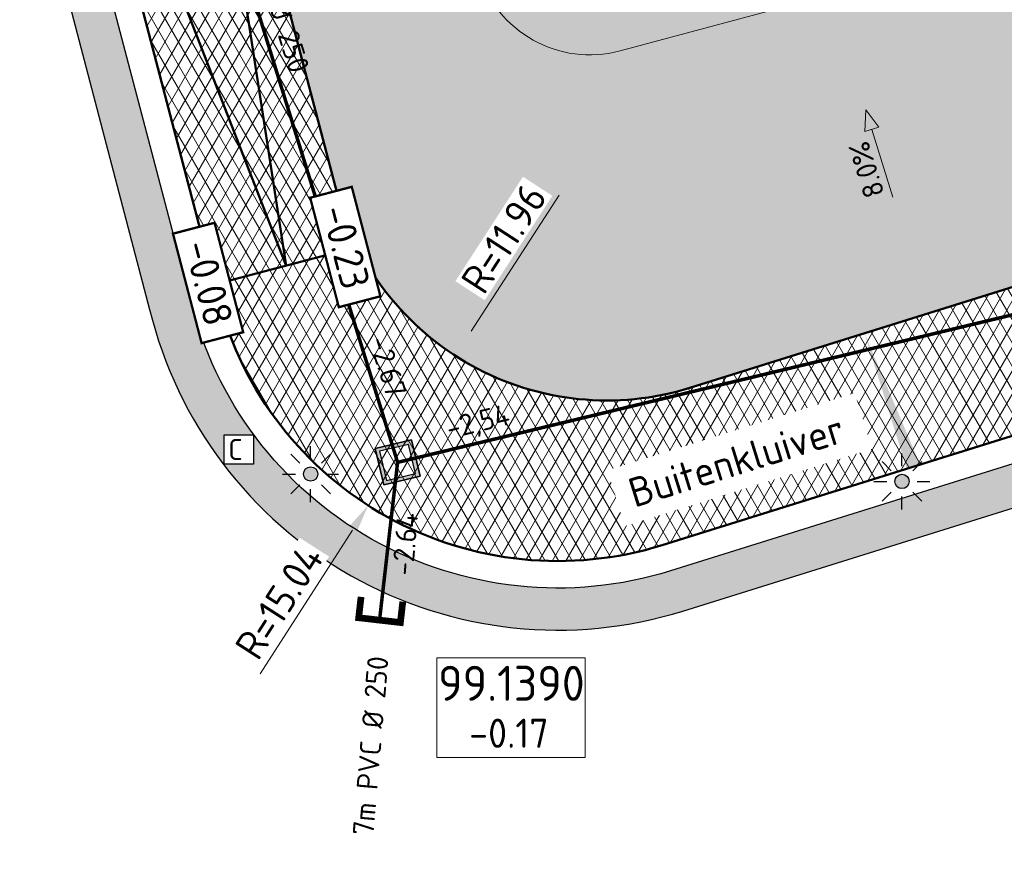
# Model space of a CAD drawing. Header units: metres. Extents: x 240159 to 241664, y 578380 to 583939.
# Tile 27 of 71: x 240471 to 240513, y 583810 to 583846. Entities that reach past the tile are written whole.
import ezdxf
from ezdxf.enums import TextEntityAlignment as Align
from ezdxf.lldxf.tags import DXFTag

# ---------------------------------------------------------------- set-up
doc = ezdxf.new("R2010")
doc.units = ezdxf.units.M
doc.set_wipeout_variables(frame=1)
for name, color, linetype, lineweight in [('B-WE-RI-PERSLEIDING-G', 210, 'RI-PERS', 18), ('N-AL-HOOGTELABEL-S', 7, 'Continuous', 13), ('N-GV-GR-BOLLEN-A', 92, 'Continuous', 9), ('N-WE-GW-WATERGANG_DEMPEN-A', 152, 'Continuous', 18), ('N-WE-IE-MEUBILAIR_WEGMEUBILAIR_LICHTMAST_MET_PASTEGEL-S', 7, 'Continuous', 25), ('N-WE-KL-TRACE_WENSTRACE-A', 7, 'Continuous', 25), ('N-WE-RI-BOB-T', 7, 'Continuous', 13), ('N-WE-RI-MATERIAAL_DIAMETER_LENGTE-T', 7, 'Continuous', 13), ('N-WE-RI-STROOMRICHTING-S', 7, 'Continuous', 13), ('N-WE-VH-KANTVERHARDING-GD', 4, 'Continuous', 50), ('N-WE-VH-VERHARDING_ASFALT_DEKLAAG-A', 252, 'Continuous', 18), ('N-WE-VH-VERKANTING-S', 7, 'Continuous', 25), ('X-XX-AL-HELLING-CENTRUM-SD', 7, 'Continuous', 15), ('X-XX-AL-REFERENTIE-M', 7, 'Continuous', 18), ('X-XX-AL-VERWIJZING-T25', 7, 'Continuous', 25)]:
    doc.layers.add(name, color=color, linetype=linetype, lineweight=lineweight)
for name, color, linetype, lineweight, true_color in [('N-WE-RI-VWA_LEIDINGINFO-S', 20, 'Continuous', 13, 0xff3f00), ('N-WE-RI-VWA_PUTNUMMER-S', 20, 'Continuous', 13, 0xff3f00), ('N-WE-RI-VWA_RIOOLPUT-S', 20, 'Continuous', 13, 0xff3f00), ('N-WE-RI-VWA_TRANSPORTLEIDING_BETON_500-G', 20, 'Continuous', 20, 0xff3f00), ('X-XX-AL-VERWIJZING-NUTS_C-T18', 7, 'Continuous', 25, 0x01fe01)]:
    doc.layers.add(name, color=color, linetype=linetype, lineweight=lineweight, true_color=true_color)
doc.styles.add('NLCS-ISO', font='NLCS-ISO.ttf')
doc.styles.add('NLCS-ISO-ANNOTATIEF-T25', font='NLCS-ISO.ttf', dxfattribs={"height": 2.5})
doc.styles.add('NLCS-ISO-M1000-T25', font='NLCS-ISO.ttf', dxfattribs={"height": 2.5})
tags = doc.linetypes.add('RI-PERS', pattern='A,7,-2,["P",Standard,S=1.8,R=0,X=-0.5,Y=-0.9],-2,7,-2,[102,NLCS.SHX,S=1,R=180,X=0,Y=0],-2', length=22).pattern_tags.tags
tags[6] = DXFTag(74, 10)
doc.dimstyles.new('NLCS-ANNOTATIEF-T25-PIJL_L2_H1', dxfattribs={"dimtxt": 2.5, "dimasz": 2.5, "dimexe": 2, "dimexo": 2, "dimgap": 0.7, "dimtad": 1, "dimzin": 0, "dimdsep": 46, "dimtxsty": 'NLCS-ISO-ANNOTATIEF-T25', "dimcen": 0, "dimdle": 2, "dimclrd": 256, "dimclre": 256, "dimclrt": 256, "dimadec": 1, "dimazin": 0, "dimtfac": 1, "dimtdec": 3, "dimtofl": 0, "dimtmove": 0, "dimatfit": 3, "dimfxl": 2, "dimfxlon": 1, "dimtfillclr": 256, "dimtolj": 1, "dimtzin": 0, "dimlwd": -1, "dimlwe": -1, "dimarcsym": 0})
pattern_1 = [(59.99999999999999, (0, 0), (-0.4330127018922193, 0.2500000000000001), []), (120, (0, 0), (-0.4330127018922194, -0.2499999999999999), [])]

# ---------------------------------------------------------------- blocks, each defined once
blk = doc.blocks.new('*U28')
blk.add_solid([(4.999999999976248, 0.6000000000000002), (4.999999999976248, 1.480297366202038e-16), (-1.040000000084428, -7.342274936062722e-16)])
blk = doc.blocks.new('SAL-HOOGTELABEL_AANLEG-SO')
blk.add_wipeout([(-4.842599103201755, 1.7988380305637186), (4.851150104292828, 1.7988380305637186), (4.851150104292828, -1.8868584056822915), (-4.842599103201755, -1.8868584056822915)])
at = {"const_width": 0.2}
blk.add_lwpolyline([(-4.842599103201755, 1.798838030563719), (4.851150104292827, 1.798838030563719), (4.851150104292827, -1.886858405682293), (-4.842599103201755, -1.886858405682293)], close=True, dxfattribs=at)
at = {"style": 'NLCS-ISO'}
blk.add_attdef('HOOGTE', text='', height=2, dxfattribs=at).set_placement((0, 0), align=Align.MIDDLE_CENTER)
blk = doc.blocks.new('*U43')
at = {"lineweight": -3}
h = blk.add_hatch(color=256, dxfattribs=at)
h.dxf.hatch_style = 1
h.paths.add_polyline_path([(-2.411325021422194, 1.478341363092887), (-1.478341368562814, -2.41115774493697), (2.41119675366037, -1.478336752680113), (1.478336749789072, 2.411364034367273)])
h.paths.add_polyline_path([(1.182672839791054, 1.929095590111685), (1.929090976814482, -1.182633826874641), (-1.182638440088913, -1.929051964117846), (-1.929056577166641, 1.18267745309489)], flags=16)
at = {"lineweight": -3, "flags": 128}
for points in [[(-2.411364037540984, 1.478504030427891), (1.478336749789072, 2.411364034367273), (2.41119675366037, -1.478336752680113), (-1.478504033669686, -2.411196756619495)], [(2.411359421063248, -1.478297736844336), (1.478336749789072, 2.411364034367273), (-2.411325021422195, 1.478341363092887), (-1.478302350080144, -2.411320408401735)], [(1.929090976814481, -1.18263382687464), (1.182672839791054, 1.929095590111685), (-1.929056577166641, 1.18267745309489), (-1.182638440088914, -1.929051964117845)]]:
    blk.add_lwpolyline(points, close=True, dxfattribs=at)
blk = doc.blocks.new('SRI-PUTNUMMER-SO')
blk.add_wipeout([(-18.26290233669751, 4.251051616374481), (-5.557298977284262, 4.251051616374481), (-5.557298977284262, -4.288829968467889), (-18.26290233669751, -4.288829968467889)])
blk.add_lwpolyline([(-18.26290233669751, 4.251051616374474), (-5.557298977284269, 4.251051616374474), (-5.557298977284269, -4.28882996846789), (-18.26290233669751, -4.28882996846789)], close=True)
at = {"ltscale": 0.1, "style": 'NLCS-ISO'}
blk.add_attdef('PUTNR', text='', height=3.5, dxfattribs=at).set_placement((-11.88078932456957, 2.058605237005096), align=Align.MIDDLE_CENTER)
blk.add_attdef('PUTHGT_001', (-15.75578932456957, -3.469912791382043), '', height=2.5, dxfattribs=at)
blk = doc.blocks.new('*U98')
at = {"color": 0}
blk.add_line((-0.3729867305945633, 1.203528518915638), (0.3729867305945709, -1.203528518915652), dxfattribs=at)
at = {"layer": 'N-WE-RI-STROOMRICHTING-S', "color": 0}
blk.add_solid([(-0.3729867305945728, 1.203528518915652), (-0.2287775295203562, -1.390021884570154), (0.9747509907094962, -1.017035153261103)], dxfattribs=at)
at = {"layer": 'N-WE-RI-BOB-T', "color": 0, "style": 'NLCS-ISO'}
for tag, height, rotation, p in [('BOB_LINKS', 1.799999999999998, 287.2187839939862, (-11.84895951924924, 32.73428188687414)), ('BOB_RECHTS', 1.799999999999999, 287.2187839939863, (11.7716115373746, -32.48470061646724))]:
    blk.add_attdef(tag, text='', height=height, rotation=rotation, dxfattribs=at).set_placement(p, align=Align.MIDDLE_CENTER)
at = {"layer": 'N-WE-RI-MATERIAAL_DIAMETER_LENGTE-T', "color": 0, "style": 'NLCS-ISO'}
blk.add_attdef('RIOOLINFO_001', (-2.523372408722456, 11.56118475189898), '', height=1.799999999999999, rotation=287.2187839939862, dxfattribs=at)
blk = doc.blocks.new('*U103')
at = {"layer": 'N-WE-RI-BOB-T', "color": 0, "style": 'NLCS-ISO'}
for tag, height, p in [('BOB_RECHTS', 1.799999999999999, (54.98222136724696, 14.86120600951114)), ('BOB_LINKS', 1.799999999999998, (-55.99564004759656, -11.75620786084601))]:
    blk.add_attdef(tag, text='', height=height, rotation=13.48730100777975, dxfattribs=at).set_placement(p, align=Align.MIDDLE_CENTER)
at = {"layer": 'N-WE-RI-MATERIAAL_DIAMETER_LENGTE-T', "color": 0, "style": 'NLCS-ISO'}
blk.add_attdef('RIOOLINFO_001', (-11.70089781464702, -1.765613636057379), '', height=1.799999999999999, rotation=13.48730100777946, dxfattribs=at)
blk = doc.blocks.new('N-SIE-WEG_LICHTMAST_SPOT-SO')
h = blk.add_hatch(color=256)
edge = h.paths.add_edge_path()
edge.add_arc((0, 0), 0.7698654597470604, 0, 360)
for p, q in [((-2.121320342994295, 2.121320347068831), (-1.148881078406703, 1.148881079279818)), ((-8.731149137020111e-10, 1.624763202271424), (-2.91038304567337e-10, 3.000000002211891)), ((1.148881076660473, 1.148881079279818), (2.121320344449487, 2.121320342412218)), ((-3.000000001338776, 4.656612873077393e-09), (-1.624763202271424, 2.328306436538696e-09)), ((1.624763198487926, -1.746229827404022e-09), (2.99999999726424, -1.164153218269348e-09)), ((-2.121320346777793, -2.121320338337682), (-1.148881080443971, -1.148881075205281)), ((-3.783497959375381e-09, -2.999999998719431), (-2.91038304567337e-09, -1.624763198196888)), ((1.148881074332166, -1.148881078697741), (2.12132034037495, -2.121320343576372))]:
    blk.add_line(p, q)
blk.add_circle((0, 0), 0.7698654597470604)
at = {"style": 'NLCS-ISO'}
blk.add_attdef('TYPE', text='', height=1.8, dxfattribs=at).set_placement((-2.91038304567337e-10, 3.000000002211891), align=Align.BOTTOM_CENTER)
blk = doc.blocks.new('N_lichtmast')
blk.add_blockref('N-SIE-WEG_LICHTMAST_SPOT-SO', (0, 0))
blk = doc.blocks.new('*D120')
at = {"layer": 'Defpoints', "color": 0, "transparency": 16777216}
for p in [(240493.6145333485, 583837.7927624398), (240485.4911681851, 583825.1352501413)]:
    blk.add_point(p, dxfattribs=at)
at = {"layer": 'X-XX-AL-REFERENTIE-M', "transparency": 16777216}
blk.add_line((240480.8596625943, 583817.9186178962), (240484.8160215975, 583824.0832629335), dxfattribs=at)
blk.add_solid([(240484.6406903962, 583824.1957873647), (240484.9913527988, 583823.9707385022), (240485.4911681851, 583825.1352501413)], dxfattribs=at)
at = {"layer": 'X-XX-AL-REFERENTIE-M', "transparency": 16777216, "insert": (240481.6797187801, 583821.0015611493), "char_height": 1.25, "attachment_point": 5, "rotation": 57.308377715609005, "style": 'NLCS-ISO-ANNOTATIEF-T25', "bg_fill": 3, "box_fill_scale": 1.1, "bg_fill_color": 256, "bg_fill_true_color": 13158600, "bg_fill_transparency": 0}
blk.add_mtext('\\A1;R=15.04', dxfattribs=at)
blk = doc.blocks.new('*D135')
at = {"layer": 'Defpoints', "color": 0, "transparency": 16777216}
for p in [(240495.7181719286, 583841.5928032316), (240489.2209296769, 583831.5515163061)]:
    blk.add_point(p, dxfattribs=at)
at = {"layer": 'X-XX-AL-REFERENTIE-M', "transparency": 16777216}
blk.add_line((240493.6755606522, 583838.4360106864), (240489.8999892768, 583832.6009819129), dxfattribs=at)
blk.add_solid([(240489.7250783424, 583832.7141585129), (240490.0749002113, 583832.487805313), (240489.2209296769, 583831.5515163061)], dxfattribs=at)
at = {"layer": 'X-XX-AL-REFERENTIE-M', "transparency": 16777216, "insert": (240491.3087215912, 583836.5728955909), "char_height": 1.25, "attachment_point": 5, "rotation": 57.09500263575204, "style": 'NLCS-ISO-ANNOTATIEF-T25', "bg_fill": 3, "box_fill_scale": 1.1, "bg_fill_color": 256, "bg_fill_true_color": 13158600, "bg_fill_transparency": 0}
blk.add_mtext('\\A1;R=11.96', dxfattribs=at)
blk = doc.blocks.new('*U272')
at = {"ltscale": 0.25, "const_width": 0.576, "flags": 128}
blk.add_lwpolyline([(-1.99341050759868, -1.583137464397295), (-0.2051350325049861, -1.78827280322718), (0.2051350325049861, 1.78827280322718), (-1.583135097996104, 1.993407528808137)], dxfattribs=at)
blk = doc.blocks.new('*U286')
at = {"layer": 'N-WE-RI-BOB-T', "color": 0, "style": 'NLCS-ISO'}
for tag, height, rotation, p in [('BOB_LINKS', 1.799999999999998, 85.15157649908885, (-1.598469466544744, 0.415447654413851)), ('BOB_RECHTS', 1.799999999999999, 85.1515764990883, (1.576385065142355, -0.6758047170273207))]:
    blk.add_attdef(tag, text='', height=height, rotation=rotation, dxfattribs=at).set_placement(p, align=Align.MIDDLE_CENTER)
at = {"layer": 'N-WE-RI-MATERIAAL_DIAMETER_LENGTE-T', "color": 0, "style": 'NLCS-ISO'}
blk.add_attdef('RIOOLINFO_001', (-1.467995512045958, -29.72965605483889), '', height=1.799999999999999, rotation=85.15157649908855, dxfattribs=at)
blk = doc.blocks.new('*U303')
blk.add_lwpolyline([(7.890910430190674, 1.282961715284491), (6.152649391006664, 0.6533353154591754), (6.152649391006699, 1.91258811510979)], close=True)
blk.add_lwpolyline([(0.07806488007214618, 1.282961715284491), (6.152649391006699, 1.282961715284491)])
at = {"style": 'NLCS-ISO'}
blk.add_attdef('AFSCHOT', text='', height=1.8, dxfattribs=at).set_placement((2.978959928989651, 1.86719749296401), align=Align.CENTER)

msp = doc.modelspace()

# ---------------------------------------------------------------- hatches: boundary and pattern name
at = {"layer": 'N-GV-GR-BOLLEN-A'}
h = msp.add_hatch(dxfattribs=at)
h.set_pattern_fill('AGR-BOLLEN', color=256, scale=0.5, pattern_type=2)
h.set_pattern_definition([(45, (0, 0), (-0.8749916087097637, 0.8749916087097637), [0.3, -0.937425]), (135, (0, 0), (-0.8749916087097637, -0.8749916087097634), [0.3, -0.937425])])
h.paths.add_polyline_path([(240698.5607280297, 583869.4909038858), (240706.704086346, 583869.4909038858, 0.3479927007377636), (240718.3457067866, 583878.7096863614), (240722.6087512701, 583896.8143224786, -0.04518804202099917), (240723.3806846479, 583899.1315238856), (240713.7566353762, 583901.93373512), (240709.3471032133, 583886.7894254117), (240641.6540376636, 583886.6535757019), (240492.5214330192, 583847.1556580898), (240489.0089805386, 583858.8285623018), (240478.8253488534, 583858.8285623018), (240484.1505438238, 583838.5544516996, 0.4277223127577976), (240499.2840969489, 583830.1767715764), (240571.3131764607, 583852.6758592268, -0.07583446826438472), (240602.9294548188, 583857.4988026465), (240629.1282455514, 583857.4988026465, 0.0772330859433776), (240659.0067744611, 583862.1417193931), (240666.3819833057, 583864.4905495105, -0.07723308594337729)])
at = {"layer": 'N-WE-KL-TRACE_WENSTRACE-A', "transparency": 33554559}
h = msp.add_hatch(dxfattribs=at)
h.set_pattern_fill('AKL-TRACE', color=256, scale=0.5, pattern_type=2)
h.set_pattern_definition([(45, (0, 0), (-0.5303300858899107, 0.5303300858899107), [0.5]), (135, (0, 0), (-0.5303300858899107, -0.5303300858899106), [0.5])])
edge = h.paths.add_edge_path()
edge.add_arc((240629.1282334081, 583955.9588370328), 107.5000364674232, 289.3990242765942, 289.5386257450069)
edge.add_line((240665.0807887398, 583854.6490566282), (240670.5834224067, 583856.3286211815))
edge.add_arc((240698.5607280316, 583763.4509038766), 97.00000000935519, 94.72553101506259, 106.76373627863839, ccw=False)
edge.add_line((240690.5696156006, 583860.1211791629), (240692.7744952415, 583860.2781702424))
edge.add_arc((240698.560728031, 583763.4509038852), 97.00000000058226, 90, 93.41983142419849, ccw=False)
edge.add_line((240698.560728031, 583860.4509038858), (240709.0797304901, 583860.4509038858))
edge.add_arc((240709.0797304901, 583878.4509038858), 18, 270, 346.7500942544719)
edge.add_line((240726.6005639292, 583874.3253256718), (240734.155674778, 583906.4109708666))
edge.add_line((240734.155674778, 583906.4109708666), (240732.3064476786, 583906.4109708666))
edge.add_line((240732.3064476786, 583906.4109708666), (240724.8484805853, 583874.7378834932))
edge.add_arc((240709.0797304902, 583878.4509038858), 16.19999999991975, 269.99999999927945, 346.7500942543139, ccw=False)
edge.add_line((240709.07973049, 583862.2509038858), (240698.5607280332, 583862.2509038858))
edge.add_arc((240698.5607280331, 583763.4509038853), 98.80000000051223, 89.99999999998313, 93.42580583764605)
edge.add_line((240692.6568380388, 583862.0743497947), (240690.4315941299, 583861.9159087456))
edge.add_arc((240698.5607280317, 583763.4509038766), 98.80000000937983, 94.71955660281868, 106.7656578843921)
edge.add_line((240670.061083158, 583858.0511694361), (240664.5166056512, 583856.3588329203))
edge.add_arc((240629.128233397, 583955.9588370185), 105.7000364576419, 289.39902428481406, 289.5603765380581, ccw=False)
edge.add_arc((240629.1282455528, 583955.9588026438), 105.6999999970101, 279.86087344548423, 289.3990242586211, ccw=False)
edge.add_line((240647.2300408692, 583851.8203611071), (240645.0554701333, 583851.4656759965))
edge.add_arc((240629.1282455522, 583955.9588026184), 105.6999999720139, 269.9999999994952, 278.66652673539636, ccw=False)
edge.add_line((240629.1282455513, 583850.2588026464), (240602.9294548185, 583850.2588026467))
edge.add_arc((240602.9294548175, 583751.4588026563), 98.7999999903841, 89.99999999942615, 107.3467777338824)
edge.add_line((240573.4718133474, 583845.7651511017), (240498.4446306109, 583822.329572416))
edge.add_arc((240493.6171972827, 583837.8014518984), 16.2075034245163, 193.6677857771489, 287.3286201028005, ccw=False)
edge.add_line((240477.8686558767, 583833.9717507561), (240470.0504112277, 583863.7374133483))
edge.add_line((240470.0504112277, 583863.7374133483), (240468.1893885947, 583863.7372875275))
edge.add_line((240468.1893885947, 583863.7372875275), (240476.1236513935, 583833.5299200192))
edge.add_arc((240493.6169728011, 583837.8010529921), 18.00718941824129, 193.7207762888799, 287.3314950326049)
edge.add_line((240498.9813082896, 583820.6114405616), (240574.0084910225, 583844.0470192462))
edge.add_arc((240602.9294548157, 583751.4588026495), 96.99999999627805, 90.00000000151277, 107.34677773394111, ccw=False)
edge.add_line((240602.9294548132, 583848.4588026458), (240629.1282455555, 583848.4588026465))
edge.add_arc((240629.1282455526, 583955.9588026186), 107.4999999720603, 270.0000000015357, 278.6715474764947)
edge.add_line((240645.33601251, 583849.6876480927), (240647.5290213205, 583850.0453405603))
edge.add_arc((240629.1282455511, 583955.9588026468), 107.500000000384, 279.8558527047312, 289.399024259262)
at = {"layer": 'N-WE-VH-VERHARDING_ASFALT_DEKLAAG-A'}
h = msp.add_hatch(dxfattribs=at)
h.set_pattern_fill('AVH-ASFALT', color=256, scale=0.5, pattern_type=2)
h.set_pattern_definition(pattern_1)
edge = h.paths.add_edge_path()
edge.add_line((240486.3520386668, 583892.7721065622), (240405.7085296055, 583892.7721065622))
edge.add_arc((240405.7085296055, 583895.8121065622), 3.040000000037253, 190.7592107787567, 269.99999999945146, ccw=False)
edge.add_line((240402.7219715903, 583895.244593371), (240402.117300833, 583898.4266943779))
edge.add_line((240402.117300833, 583898.4266943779), (240398.560938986, 583897.7509056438))
edge.add_line((240398.560938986, 583897.7509056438), (240398.8353871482, 583896.3066125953))
edge.add_arc((240395.9222304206, 583895.7397534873), 2.96779570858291, -89.42628027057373, 11.011347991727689, ccw=False)
edge.add_line((240395.9519473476, 583892.7721065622), (240244.9939554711, 583892.7721065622))
edge.add_line((240244.9939554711, 583892.7721065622), (240244.9939554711, 583887.6921065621))
edge.add_line((240244.9939554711, 583887.6921065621), (240317.5539554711, 583887.6921065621))
edge.add_arc((240317.5539554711, 583875.652106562), 12.04000000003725, 0, 90, ccw=False)
edge.add_line((240329.5939554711, 583875.652106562), (240329.5939554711, 583865.4821065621))
edge.add_line((240329.5939554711, 583865.4821065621), (240329.5939554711, 583799.9821065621))
edge.add_arc((240326.6339554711, 583799.9821065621), 2.959999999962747, -83.33574492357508, 0, ccw=False)
edge.add_line((240326.9774667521, 583797.0421065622), (240325.9751846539, 583797.0421065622))
edge.add_line((240325.9751846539, 583797.0421065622), (240325.9751846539, 583794.4221065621))
edge.add_arc((240325.9773343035, 583791.4353718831), 2.986735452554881, -13.421607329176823, 90.04123761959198, ccw=False)
edge.add_line((240328.8824972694, 583790.7421065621), (240329.1339554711, 583792.7321065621))
edge.add_line((240329.1339554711, 583792.7321065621), (240335.1339554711, 583792.7321065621))
edge.add_arc((240343.1339554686, 583792.7321065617), 7.999999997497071, 179.9999999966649, 201.1720655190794)
edge.add_line((240335.6739554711, 583789.8427467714), (240335.6739554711, 583792.8618309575))
edge.add_arc((240338.2447597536, 583791.5247998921), 2.897703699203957, 89.05152292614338, 152.5218345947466, ccw=False)
edge.add_line((240338.2927262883, 583794.4221065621), (240338.2927262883, 583797.0421065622))
edge.add_line((240338.2927262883, 583797.0421065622), (240337.2904441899, 583797.0421065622))
edge.add_arc((240337.6339554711, 583799.9821065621), 2.959999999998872, 228.5350192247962, 263.33574491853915, ccw=False)
edge.add_line((240335.6739554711, 583797.7639992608), (240335.6739554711, 583878.652106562))
edge.add_arc((240343.7139554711, 583878.652106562), 8.040000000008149, 90, 180, ccw=False)
edge.add_line((240343.7139554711, 583886.6921065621), (240400.2335413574, 583886.6921065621))
edge.add_arc((240398.0421947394, 583884.7321065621), 2.939999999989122, 10.759210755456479, 41.81031489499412, ccw=False)
edge.add_line((240400.9305107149, 583885.280951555), (240401.1569230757, 583884.0894485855))
edge.add_line((240401.1569230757, 583884.0894485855), (240404.7123704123, 583884.7650635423))
edge.add_arc((240407.7121893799, 583884.7321065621), 3.000000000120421, 139.2066050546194, 179.3705553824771, ccw=False)
edge.add_line((240405.440978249, 583886.6921065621), (240455.9345118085, 583886.6921065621))
edge.add_arc((240455.9345118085, 583874.652106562), 12.04000000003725, 14.716872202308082, 90, ccw=False)
edge.add_line((240467.5795153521, 583877.7107815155), (240471.8532682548, 583861.4397267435))
edge.add_line((240471.8532682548, 583861.4397267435), (240477.7338016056, 583862.9843067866))
edge.add_line((240477.7338016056, 583862.9843067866), (240472.9041634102, 583881.3717310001))
edge.add_arc((240477.7788160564, 583882.652106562), 5.040000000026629, 90, 194.7168722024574, ccw=False)
edge.add_line((240477.7788160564, 583887.6921065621), (240486.3520386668, 583887.6921065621))
edge.add_line((240486.3520386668, 583887.6921065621), (240486.3520386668, 583892.7721065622))
h = msp.add_hatch(dxfattribs=at)
h.set_pattern_fill('AVH-ASFALT', color=256, scale=0.5, pattern_type=2)
h.set_pattern_definition(pattern_1)
h.paths.add_polyline_path([(240602.9294548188, 583857.4988026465, 0.07583446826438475), (240571.3131764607, 583852.6758592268), (240499.2840969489, 583830.1767715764, -0.3669679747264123), (240485.0372700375, 583836.211359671), (240478.9029551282, 583834.6001214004), (240479.0679483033, 583833.9719585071, 0.4277223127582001), (240498.0987742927, 583823.4368137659), (240573.1259543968, 583846.8723916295, -0.07583446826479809), (240602.9294548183, 583851.4188026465), (240629.1282455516, 583851.4188026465, 0.07723308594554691), (240660.8518024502, 583856.3484239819), (240668.2270301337, 583858.6972600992, -0.077233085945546), (240698.5607082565, 583863.4109038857), (240709.0797304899, 583863.4109038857, 0.2518324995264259), (240721.627176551, 583870.1585461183), (240715.9744503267, 583873.894320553, -0.225430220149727), (240706.704086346, 583869.4909038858), (240698.5607280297, 583869.4909038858, 0.0772330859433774), (240666.3819833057, 583864.4905495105), (240659.0067744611, 583862.1417193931, -0.07723308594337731), (240629.1282455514, 583857.4988026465)])
h = msp.add_hatch(dxfattribs=at)
h.set_pattern_fill('AVH-ASFALT_5', color=256, scale=0.5, pattern_type=2)
h.set_pattern_definition([(59.99999999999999, (240444.612449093, 583853.8878892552), (-0.8660254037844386, 0.5000000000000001), [0.57735, -0.57735]), (59.99999999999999, (240445.189799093, 583853.8878892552), (-0.8660254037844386, 0.5000000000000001), [0.57735, -0.57735]), (120, (240444.612449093, 583853.8878892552), (-0.8660254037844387, -0.4999999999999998), [0.5773499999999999, -0.5773499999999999]), (120, (240445.189799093, 583853.8878892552), (-0.8660254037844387, -0.4999999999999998), [0.5773499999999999, -0.5773499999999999])])
h.paths.add_polyline_path([(240471.619806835, 583862.3285623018), (240412.6005545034, 583862.3285623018, 0.1528197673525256), (240409.1801590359, 583861.2581560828), (240412.7719424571, 583842.3562702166, -0.4433102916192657), (240427.6995127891, 583858.8285623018), (240472.5391163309, 583858.8285623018)])
h.paths.add_polyline_path([(240509.5998031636, 583861.4785050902), (240509.4502476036, 583862.5023078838, -0.1377680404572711), (240503.7367572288, 583864.1591862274), (240491.636318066, 583862.3915724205, -0.03627903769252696), (240490.7690515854, 583862.3285623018), (240477.9060393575, 583862.3285623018), (240478.8253488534, 583858.8285623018), (240491.0233395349, 583858.8285623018, 0.03627903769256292), (240491.8906060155, 583858.8915724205)])
h.paths.add_polyline_path([(240416.2208129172, 583804.815201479), (240416.1158626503, 583805.367505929, -0.1767690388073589), (240413.5553077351, 583795.4065785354), (240411.4008857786, 583792.2678208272, -0.003777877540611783), (240411.8188139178, 583792.0081605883, 0.3109712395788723), (240415.1507736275, 583792.139809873, 0.1902833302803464), (240416.2836807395, 583793.9783239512, 0.09124316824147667)])
h.paths.add_polyline_path([(240412.286727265, 583787.373655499), (240412.7507096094, 583788.0496271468, 0.06439195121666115), (240412.2063940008, 583788.5715670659, 0.02302530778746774), (240409.9159231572, 583790.1043923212), (240408.1914752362, 583787.5920598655, -0.2854687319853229), (240400.4553945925, 583784.2010224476, -0.0994641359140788), (240409.5085208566, 583780.3224603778, 0.3022248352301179), (240410.1349224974, 583780.4584594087, 0.008391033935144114), (240410.751565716, 583781.2518404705, 0.003280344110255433), (240410.9853418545, 583781.567561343, -0.1928583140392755)])
h = msp.add_hatch(dxfattribs=at)
h.set_pattern_fill('AVH-ASFALT', color=256, scale=0.5, pattern_type=2)
h.set_pattern_definition(pattern_1)
h.paths.add_polyline_path([(240478.9029551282, 583834.6001214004), (240485.0372700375, 583836.211359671, -0.05251202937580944), (240484.1505438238, 583838.5544516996), (240477.7338016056, 583862.9843067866), (240471.8532682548, 583861.4397267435)])

# ---------------------------------------------------------------- linework, layer by layer
at = {"layer": 'B-WE-RI-PERSLEIDING-G', "flags": 128}
msp.add_lwpolyline([(240724.3690523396, 583904.9258795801), (240711.008, 583883.392), (240642.448, 583883.712), (240496.2901275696, 583844.6109937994, -0.4051965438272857), (240490.2100051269, 583848.0004130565), (240486.7578813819, 583859.4728272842, 0.3309755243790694), (240481.9699461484, 583863.032106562), (240412.2767960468, 583863.032106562, 0.4703469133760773), (240410.3119552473, 583860.6587426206), (240420.7595951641, 583805.6776721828, -0.02530356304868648), (240421.2376616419, 583802.2147896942), (240422.8379885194, 583794.8724098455, -0.1209199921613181), (240422.8131354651, 583793.9193144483, -0.06488674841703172), (240419.8658240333, 583786.876385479, 0.05020051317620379), (240416.3606662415, 583781.3099434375, -0.1240640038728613), (240413.7984034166, 583778.304840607)], format="xyb", dxfattribs=at)
at = {"layer": 'N-WE-KL-TRACE_WENSTRACE-A', "transparency": 33554559}
msp.add_lwpolyline([(240573.4718133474, 583845.7651511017), (240498.4446306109, 583822.329572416, -0.433053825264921), (240477.8686558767, 583833.9717507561), (240470.0504112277, 583863.7374133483), (240468.1893885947, 583863.7372875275), (240476.1236513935, 583833.5299200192, 0.432794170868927), (240498.9813082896, 583820.6114405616), (240574.0084910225, 583844.0470192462, -0.07583446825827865)], format="xyb", dxfattribs=at)
at = {"layer": 'N-WE-RI-VWA_TRANSPORTLEIDING_BETON_500-G', "const_width": 0.15, "flags": 128}
for points in [[(240467.3066321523, 583889.7321065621), (240486.7537388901, 583826.9812915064), (240549.8450090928, 583842.1133766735), (240597.7861608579, 583855.5689992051), (240641.426491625, 583854.9409417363), (240698.6589390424, 583867.1681462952), (240714.7187349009, 583868.1098283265)], [(240486.7537388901, 583826.9812915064), (240485.9783395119, 583820.2217165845)]]:
    msp.add_lwpolyline(points, dxfattribs=at)
at = {"layer": 'N-WE-VH-KANTVERHARDING-GD'}
msp.add_line((240478.9029551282, 583834.6001214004), (240485.0372700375, 583836.211359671), dxfattribs=at)
at = {"layer": 'N-WE-VH-KANTVERHARDING-GD', "ltscale": 0.1}
msp.add_lwpolyline([(240328.8411923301, 583790.7421065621, 0.4547425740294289), (240326.3186959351, 583794.4221065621), (240325.9751846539, 583794.4221065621), (240325.9751846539, 583797.0421065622), (240326.9774667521, 583797.0421065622, 0.3805422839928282), (240329.5939554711, 583799.9821065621), (240329.5939554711, 583865.4821065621), (240329.5939554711, 583875.652106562, 0.414213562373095), (240317.5539554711, 583887.6921065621), (240244.9939554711, 583887.6921065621), (240244.9939554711, 583892.7721065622), (240395.9519473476, 583892.7721065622, 0.4659536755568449), (240398.8402633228, 583896.280951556), (240398.560938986, 583897.7509056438), (240402.117300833, 583898.4266943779), (240402.7219715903, 583895.244593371, 0.3602232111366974), (240405.7085296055, 583892.7721065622), (240486.3520386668, 583892.7721065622), (240486.3520386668, 583887.6921065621), (240477.7788160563, 583887.6921065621, 0.4916105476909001), (240472.9041634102, 583881.3717310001), (240484.1505438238, 583838.5544516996, 0.4277223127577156), (240499.284096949, 583830.1767715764), (240571.31317646, 583852.6758592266, -0.0758344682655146)], format="xyb", dxfattribs=at)
at = {"layer": 'N-WE-VH-KANTVERHARDING-GD'}
msp.add_lwpolyline([(240337.9492198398, 583794.4221065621), (240338.2927262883, 583794.4221065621), (240338.2927262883, 583797.0421065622), (240337.2904441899, 583797.0421065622, -0.1530247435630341), (240335.6739554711, 583797.7639992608), (240335.6739554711, 583878.652106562, -0.414213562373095), (240343.7139554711, 583886.6921065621), (240400.2335413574, 583886.6921065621, -0.1363211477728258), (240400.9305107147, 583885.280951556), (240401.1569230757, 583884.0894485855), (240404.7123704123, 583884.7650635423, -0.1770646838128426), (240405.440978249, 583886.6921065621), (240455.9345118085, 583886.6921065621, -0.3408325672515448), (240467.5795153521, 583877.7107815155), (240479.0679490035, 583833.9719558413, 0.4277222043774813), (240498.0987716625, 583823.4368129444), (240573.1259543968, 583846.8723916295, -0.07583446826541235)], format="xyb", dxfattribs=at)

# ---------------------------------------------------------------- block references
at = {"layer": 'N-WE-IE-MEUBILAIR_WEGMEUBILAIR_LICHTMAST_MET_PASTEGEL-S', "xscale": 0.4, "yscale": 0.4, "zscale": 0.4}
for p in [(240483.0248725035, 583826.482035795), (240508.3746045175, 583826.164665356)]:
    msp.add_blockref('N_lichtmast', p, dxfattribs=at)
at = {"layer": 'N-WE-RI-VWA_RIOOLPUT-S', "xscale": 0.4, "yscale": 0.4, "zscale": 0.4}
msp.add_blockref('*U43', (240486.7537776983, 583826.9812941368), dxfattribs=at)
at = {"layer": 'N-WE-VH-VERKANTING-S', "rotation": 287.3467777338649}
msp.add_blockref('*U28', (240507.0750729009, 583831.5208144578), dxfattribs=at)
at = {"layer": 'X-XX-AL-HELLING-CENTRUM-SD'}
ref = msp.add_blockref('*U303', (240508.6120831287, 583838.5035209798), dxfattribs=dict(at, xscale=0.4999999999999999, yscale=0.4999999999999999, zscale=0.4999999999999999, rotation=107.3467777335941))
ref.add_attrib('AFSCHOT', '8.0%', dxfattribs={"layer": '0', "height": 0.892857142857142, "rotation": 107.3467777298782, "style": 'NLCS-ISO'}).set_placement((240507.276851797, 583839.6468995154), align=Align.CENTER)

# ---------------------------------------------------------------- next in the draw order: texts
at = {"layer": 'X-XX-AL-VERWIJZING-NUTS_C-T18', "insert": (240479.494964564, 583827.9834855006), "char_height": 0.9, "width": 0.9, "attachment_point": 1, "style": 'NLCS-ISO-ANNOTATIEF-T25', "bg_fill": 19, "box_fill_scale": 1.2, "bg_fill_color": 256, "bg_fill_transparency": 0}
msp.add_mtext('C', dxfattribs=at)
at = {"layer": 'X-XX-AL-VERWIJZING-T25', "insert": (240496.5348717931, 583826.2292799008), "char_height": 1.25, "attachment_point": 1, "rotation": 17.34677773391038, "style": 'NLCS-ISO-ANNOTATIEF-T25', "bg_fill": 3, "box_fill_scale": 1.5, "bg_fill_color": 256, "bg_fill_transparency": 0}
msp.add_mtext_dynamic_manual_height_columns('Buitenkluiver', width=9.84797887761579, gutter_width=6.25, heights=[0], dxfattribs=at)

# ---------------------------------------------------------------- next in the draw order: dimensions: what is measured, and where the dimension line sits
at = {"layer": 'X-XX-AL-REFERENTIE-M'}
dim = msp.add_radius_dim(center=(240493.6145333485, 583837.7927624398), mpoint=(240485.4911681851, 583825.1352501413), dimstyle='NLCS-ANNOTATIEF-T25-PIJL_L2_H1', override={"dimpost": 'R=<>', "dimtfill": 1}, dxfattribs=at)
dim.commit()
dim.dimension.update_dxf_attribs({"geometry": '*D120', "text_midpoint": (240481.6797187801, 583821.0015611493)})

# ---------------------------------------------------------------- next in the draw order: linework, layer by layer
at = {"layer": 'N-WE-VH-KANTVERHARDING-GD', "flags": 128}
msp.add_lwpolyline([(240477.7338016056, 583862.9843067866), (240481.9701125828, 583835.4057405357), (240471.8532682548, 583861.4397267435)], dxfattribs=at)

# ---------------------------------------------------------------- next in the draw order: block references
at = {"layer": 'N-AL-HOOGTELABEL-S'}
ref = msp.add_blockref('SAL-HOOGTELABEL_AANLEG-SO', (240484.5313763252, 583836.2157126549), dxfattribs=dict(at, xscale=0.5, yscale=0.5, zscale=0.5, rotation=284.6737675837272))
ref.add_attrib('HOOGTE', '-0.23', dxfattribs={"layer": '0', "height": 1.25, "rotation": 284.6737675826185, "style": 'NLCS-ISO-M1000-T25'}).set_placement((240484.5313763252, 583836.2157126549), align=Align.MIDDLE_CENTER)
at = {"layer": 'N-WE-RI-VWA_LEIDINGINFO-S'}
ref = msp.add_blockref('*U286', (240486.2914202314, 583823.9126826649), dxfattribs=dict(at, xscale=0.5, yscale=0.5, zscale=0.5))
ref.add_attrib('RIOOLINFO_001', '7m PVC %%C 250', (240485.7209686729, 583810.975930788), dxfattribs={"layer": 'N-WE-RI-MATERIAAL_DIAMETER_LENGTE-T', "color": 0, "height": 0.8999999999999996, "rotation": 85.15157649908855, "style": 'NLCS-ISO'})
ref.add_attrib('BOB_RECHTS_001', '-2.64', (240487.4062937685, 583822.1018989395), dxfattribs={"layer": 'N-WE-RI-BOB-T', "color": 0, "height": 0.8999999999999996, "rotation": 85.15157649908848, "style": 'NLCS-ISO'})
at = {"layer": 'N-WE-RI-VWA_PUTNUMMER-S'}
ref = msp.add_blockref('SRI-PUTNUMMER-SO', (240497.5721248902, 583816.4854377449), dxfattribs=dict(at, xscale=0.5, yscale=0.5, zscale=0.5))
ref.add_attrib('PUTNR', '99.1390', dxfattribs={"layer": '0', "ltscale": 0.1, "height": 1.5, "style": 'NLCS-ISO'}).set_placement((240491.6317302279, 583817.5147403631), align=Align.MIDDLE_CENTER)
ref.add_attrib('PUTHGT_001', '-0.17', (240489.8192302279, 583814.7504813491), dxfattribs={"layer": '0', "ltscale": 0.1, "height": 1.25, "style": 'NLCS-ISO'})
at = {"layer": 'N-WE-RI-VWA_TRANSPORTLEIDING_BETON_500-G', "xscale": 0.5, "yscale": 0.5, "zscale": 0.5, "rotation": 270}
msp.add_blockref('*U272', (240485.9783395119, 583820.2217165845), dxfattribs=at)

# ---------------------------------------------------------------- next in the draw order: dimensions: what is measured, and where the dimension line sits
at = {"layer": 'X-XX-AL-REFERENTIE-M'}
dim = msp.add_radius_dim(center=(240495.7181719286, 583841.5928032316), mpoint=(240489.2209296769, 583831.5515163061), dimstyle='NLCS-ANNOTATIEF-T25-PIJL_L2_H1', override={"dimpost": 'R=<>', "dimtfill": 1}, dxfattribs=at)
dim.commit()
dim.dimension.update_dxf_attribs({"geometry": '*D135', "text_midpoint": (240492.1273047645, 583836.0432291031), "dimtype": 164})

# ---------------------------------------------------------------- next in the draw order: block references
at = {"layer": 'N-AL-HOOGTELABEL-S'}
ref = msp.add_blockref('SAL-HOOGTELABEL_AANLEG-SO', (240478.6496826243, 583834.6755570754), dxfattribs=dict(at, xscale=0.5, yscale=0.5, zscale=0.5, rotation=284.6737675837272))
ref.add_attrib('HOOGTE', '-0.08', dxfattribs={"layer": '0', "height": 1.25, "rotation": 284.6737675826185, "style": 'NLCS-ISO-M1000-T25'}).set_placement((240478.6496826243, 583834.6755570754), align=Align.MIDDLE_CENTER)
at = {"layer": 'N-WE-RI-VWA_LEIDINGINFO-S'}
ref = msp.add_blockref('*U103', (240518.2993739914, 583834.5473340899), dxfattribs=dict(at, xscale=0.5, yscale=0.5, zscale=0.5))
ref.add_attrib('BOB_LINKS_001', '-2,54', (240488.963350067, 583827.978059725), dxfattribs={"layer": 'N-WE-RI-BOB-T', "color": 0, "height": 0.8999999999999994, "rotation": 13.48730100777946, "style": 'NLCS-ISO'})

# ---------------------------------------------------------------- next in the draw order: hatches: boundary and pattern name
at = {"layer": 'N-WE-GW-WATERGANG_DEMPEN-A'}
h = msp.add_hatch(dxfattribs=at)
h.set_pattern_fill('AGW-WATERGANG_WATER-SO', color=256, scale=0.25, pattern_type=2)
h.set_pattern_definition([(0, (240431.3742682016, 583856.8285623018), (0, 4), [0.5, -3.5]), (0, (240433.3742682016, 583855.8285623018), (0, 4), [0.5, -3.5]), (135, (240432.8742682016, 583856.0785623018), (-4.000000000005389, -4.000000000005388), [0.70710428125, -4.94974746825]), (135, (240436.8742682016, 583856.0785623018), (-4.000000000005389, -4.000000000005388), [0.70710428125, -4.94974746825]), (45, (240434.3742682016, 583856.0785623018), (-4.000000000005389, 4.000000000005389), [0.70710428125, -4.94974746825]), (45, (240438.3742682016, 583856.0785623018), (-4.000000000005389, 4.000000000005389), [0.70710428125, -4.94974746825]), (153.43494882, (240432.3742682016, 583856.5785623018), (-4.000000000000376, 2.039959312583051e-10), [0.55901699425, -8.3852549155]), (153.43494882, (240433.3742682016, 583855.8285623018), (-4.000000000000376, 2.039959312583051e-10), [0.55901699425, -8.3852549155]), (26.56505118, (240433.8742682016, 583855.8285623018), (-2.039950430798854e-10, 4.000000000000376), [0.55901699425, -8.3852549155]), (26.56505118, (240434.8742682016, 583856.5785623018), (-2.039950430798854e-10, 4.000000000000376), [0.55901699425, -8.3852549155]), (26.56505118, (240437.8742682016, 583855.8285623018), (-2.039950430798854e-10, 4.000000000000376), [0.55901699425, -8.3852549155]), (26.56505118, (240438.8742682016, 583856.5785623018), (-2.039950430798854e-10, 4.000000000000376), [0.55901699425, -8.3852549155]), (0, (240431.3742682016, 583858.8285623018), (0, 4), [0.5, -3.5]), (0, (240433.3742682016, 583857.8285623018), (0, 4), [0.5, -3.5]), (135, (240432.8742682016, 583858.0785623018), (-4.000000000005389, -4.000000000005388), [0.70710428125, -4.94974746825]), (135, (240436.8742682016, 583858.0785623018), (-4.000000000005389, -4.000000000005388), [0.70710428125, -4.94974746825]), (45, (240434.3742682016, 583858.0785623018), (-4.000000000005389, 4.000000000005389), [0.70710428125, -4.94974746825]), (45, (240438.3742682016, 583858.0785623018), (-4.000000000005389, 4.000000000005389), [0.70710428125, -4.94974746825]), (153.43494882, (240432.3742682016, 583858.5785623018), (-4.000000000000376, 2.039959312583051e-10), [0.55901699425, -8.3852549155]), (153.43494882, (240433.3742682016, 583857.8285623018), (-4.000000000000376, 2.039959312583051e-10), [0.55901699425, -8.3852549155]), (26.56505118, (240433.8742682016, 583857.8285623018), (-2.039950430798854e-10, 4.000000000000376), [0.55901699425, -8.3852549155]), (26.56505118, (240434.8742682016, 583858.5785623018), (-2.039950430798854e-10, 4.000000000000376), [0.55901699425, -8.3852549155]), (26.56505118, (240437.8742682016, 583857.8285623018), (-2.039950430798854e-10, 4.000000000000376), [0.55901699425, -8.3852549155]), (26.56505118, (240438.8742682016, 583858.5785623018), (-2.039950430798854e-10, 4.000000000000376), [0.55901699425, -8.3852549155])])
edge = h.paths.add_edge_path()
edge.add_line((240487.2982803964, 583856.2014299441), (240487.3272495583, 583855.5168247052))
edge.add_line((240487.3272495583, 583855.5168247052), (240486.2903437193, 583855.3285623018))
edge.add_line((240486.2903437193, 583855.3285623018), (240427.6995127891, 583855.3285623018))
edge.add_arc((240427.6995127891, 583843.8285623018), 11.5, 90, 190.7592107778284)
edge.add_line((240416.4016781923, 583841.6817196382), (240423.073684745, 583806.5700518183))
edge.add_arc((240404.8989073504, 583803.1164353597), 18.49999999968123, -34.4654392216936, 10.759210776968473, ccw=False)
edge.add_line((240420.1515596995, 583792.6471184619), (240416.8685059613, 583787.8640673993))
edge.add_line((240416.8685059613, 583787.8640673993), (240415.1679016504, 583788.0168228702))
edge.add_line((240415.1679016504, 583788.0168228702), (240418.9148581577, 583793.4959819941))
edge.add_arc((240404.8238835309, 583803.1321812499), 17.07079090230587, 325.6334885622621, 370.6602829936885)
edge.add_line((240421.6000541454, 583806.2900288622), (240414.9280475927, 583841.4016966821))
edge.add_arc((240427.6995127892, 583843.8285623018), 13.00000000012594, 90.00000000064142, 190.7592107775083, ccw=False)
edge.add_line((240427.6995127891, 583856.8285623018), (240485.1114563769, 583856.8285623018))
edge.add_line((240485.1114563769, 583856.8285623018), (240487.2982803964, 583856.2014299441))

# ---------------------------------------------------------------- next in the draw order: block references
at = {"layer": 'N-WE-RI-VWA_LEIDINGINFO-S'}
ref = msp.add_blockref('*U98', (240480.46890965, 583847.2607561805), dxfattribs=dict(at, xscale=0.5, yscale=0.5, zscale=0.5))
ref.add_attrib('RIOOLINFO_001', '42m PVC %%C 250', (240479.6734568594, 583851.5369379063), dxfattribs={"layer": 'N-WE-RI-MATERIAAL_DIAMETER_LENGTE-T', "color": 0, "height": 0.8999999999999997, "rotation": 287.2187839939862, "style": 'NLCS-ISO'})
ref.add_attrib('BOB_LINKS_001', '-2,76', (240473.7809545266, 583864.8752990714), dxfattribs={"layer": 'N-WE-RI-BOB-T', "color": 0, "height": 0.8999999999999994, "rotation": 287.2187839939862, "style": 'NLCS-ISO'})
ref.add_attrib('BOB_RECHTS_001', '-2.67', (240485.5119342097, 583832.2176743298), dxfattribs={"layer": 'N-WE-RI-BOB-T', "color": 0, "height": 0.8999999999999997, "rotation": 287.2187839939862, "style": 'NLCS-ISO'})

doc.saveas('drawing.dxf')
